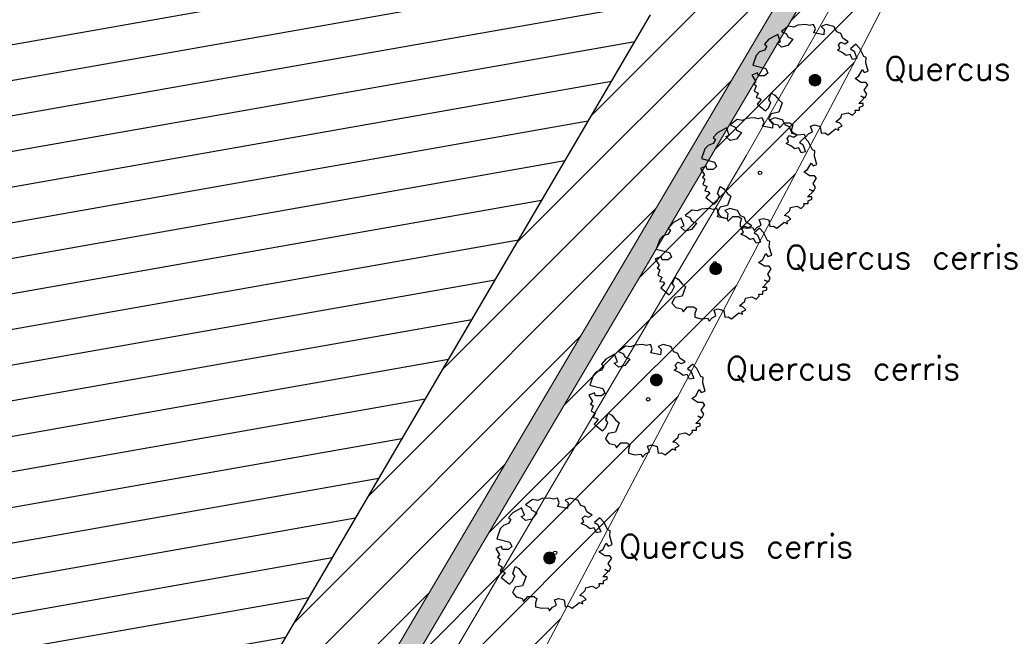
# Model space of a CAD drawing. Header units: metres. Extents: x 98034 to 106916, y 385129 to 392749.
# Tile 6 of 25: x 98909 to 98951, y 385460 to 385486. Entities that reach past the tile are written whole.
import ezdxf
from ezdxf.enums import TextEntityAlignment as Align

# ---------------------------------------------------------------- set-up
doc = ezdxf.new("R2010")
doc.units = ezdxf.units.M
for name, color, linetype, lineweight in [('0-BEPLANTING', 14, 'Continuous', 30), ('0-GRAS OM SPORTVELDEN', 2, 'Continuous', 30), ('0-GRAS SPORTVELDEN', 3, 'Continuous', 30), ('0-HOCKEYVELD', 130, 'Continuous', 30), ('0-VERHARDING', 5, 'Continuous', 30), ('B-WE-GR-BOOM-S', 90, 'Continuous', 30), ('B-WE-GR-STRUIK-G', 90, 'Continuous', 13), ('B-WE-GW-TALUD_KRUIN-G', 70, 'Continuous', 13), ('B-WE-VH-KANTVERHARDING-G', 60, 'Continuous', 13), ('B-WE-VV-MARKERING-G', 7, 'Continuous', 13), ('Bomen', 84, 'Continuous', 0), ('Boomsoort', 10, 'Continuous', 0)]:
    doc.layers.add(name, color=color, linetype=linetype, lineweight=lineweight)
doc.styles.add('Style-txt', font='txt.shx')
pattern_1 = [(45, (0, 0), (-1.122532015, 1.122532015), [])]

# ---------------------------------------------------------------- blocks, each defined once
blk = doc.blocks.new('MPOLYGON_74')
at = {"layer": 'Bomen', "flags": 128}
for points in [[(98931.344, 385463.305), (98931.321, 385463.262), (98931.783, 385463.262)], [(98931.375, 385463.343), (98931.344, 385463.305), (98931.76, 385463.305)], [(98931.344, 385463.305), (98931.76, 385463.305), (98931.783, 385463.262)], [(98931.413, 385463.374), (98931.375, 385463.343), (98931.728, 385463.343)], [(98931.375, 385463.343), (98931.728, 385463.343), (98931.76, 385463.305)], [(98931.456, 385463.397), (98931.413, 385463.374), (98931.691, 385463.374)], [(98931.413, 385463.374), (98931.691, 385463.374), (98931.728, 385463.343)], [(98931.503, 385463.411), (98931.456, 385463.397), (98931.647, 385463.397)], [(98931.456, 385463.397), (98931.647, 385463.397), (98931.691, 385463.374)], [(98931.552, 385463.416), (98931.503, 385463.411), (98931.6, 385463.411)], [(98931.503, 385463.411), (98931.6, 385463.411), (98931.647, 385463.397)], [(98931.307, 385463.215), (98931.302, 385463.166), (98931.802, 385463.166)], [(98931.302, 385463.166), (98931.307, 385463.117), (98931.797, 385463.117)], [(98931.302, 385463.166), (98931.802, 385463.166), (98931.797, 385463.117)], [(98931.321, 385463.262), (98931.307, 385463.215), (98931.797, 385463.215)], [(98931.307, 385463.215), (98931.797, 385463.215), (98931.802, 385463.166)], [(98931.307, 385463.117), (98931.321, 385463.07), (98931.783, 385463.07)], [(98931.307, 385463.117), (98931.797, 385463.117), (98931.783, 385463.07)], [(98931.321, 385463.262), (98931.783, 385463.262), (98931.797, 385463.215)], [(98931.321, 385463.07), (98931.344, 385463.027), (98931.76, 385463.027)], [(98931.321, 385463.07), (98931.783, 385463.07), (98931.76, 385463.027)], [(98931.344, 385463.027), (98931.375, 385462.989), (98931.728, 385462.989)], [(98931.344, 385463.027), (98931.76, 385463.027), (98931.728, 385462.989)], [(98931.375, 385462.989), (98931.413, 385462.958), (98931.691, 385462.958)], [(98931.375, 385462.989), (98931.728, 385462.989), (98931.691, 385462.958)], [(98931.413, 385462.958), (98931.456, 385462.935), (98931.647, 385462.935)], [(98931.413, 385462.958), (98931.691, 385462.958), (98931.647, 385462.935)], [(98931.456, 385462.935), (98931.503, 385462.921), (98931.6, 385462.921)], [(98931.456, 385462.935), (98931.647, 385462.935), (98931.6, 385462.921)], [(98931.503, 385462.921), (98931.6, 385462.921), (98931.552, 385462.916)]]:
    blk.add_lwpolyline(points, close=True, dxfattribs=at)
at = {"layer": 'Bomen', "color": 74, "true_color": 0x55aa00, "flags": 128}
for points in [[(98931.321, 385463.262), (98931.344, 385463.305)], [(98931.344, 385463.305), (98931.375, 385463.343)], [(98931.375, 385463.343), (98931.413, 385463.374)], [(98931.413, 385463.374), (98931.456, 385463.397)], [(98931.456, 385463.397), (98931.503, 385463.411)], [(98931.503, 385463.411), (98931.552, 385463.416)], [(98931.552, 385463.416), (98931.6, 385463.411)], [(98931.6, 385463.411), (98931.647, 385463.397)], [(98931.647, 385463.397), (98931.691, 385463.374)], [(98931.691, 385463.374), (98931.728, 385463.343)], [(98931.728, 385463.343), (98931.76, 385463.305)], [(98931.76, 385463.305), (98931.783, 385463.262)], [(98931.302, 385463.166), (98931.307, 385463.215)], [(98931.307, 385463.117), (98931.302, 385463.166)], [(98931.307, 385463.215), (98931.321, 385463.262)], [(98931.321, 385463.07), (98931.307, 385463.117)], [(98931.344, 385463.027), (98931.321, 385463.07)], [(98931.375, 385462.989), (98931.344, 385463.027)], [(98931.413, 385462.958), (98931.375, 385462.989)], [(98931.456, 385462.935), (98931.413, 385462.958)], [(98931.503, 385462.921), (98931.456, 385462.935)], [(98931.552, 385462.916), (98931.503, 385462.921)], [(98931.6, 385462.921), (98931.552, 385462.916)], [(98931.647, 385462.935), (98931.6, 385462.921)], [(98931.691, 385462.958), (98931.647, 385462.935)], [(98931.728, 385462.989), (98931.691, 385462.958)], [(98931.76, 385463.027), (98931.728, 385462.989)], [(98931.783, 385463.07), (98931.76, 385463.027)], [(98931.783, 385463.262), (98931.797, 385463.215)], [(98931.797, 385463.117), (98931.783, 385463.07)], [(98931.797, 385463.215), (98931.802, 385463.166)], [(98931.802, 385463.166), (98931.797, 385463.117)]]:
    blk.add_lwpolyline(points, dxfattribs=at)
at = {"layer": 'Bomen'}
for points in [[(98931.344, 385463.305), (98931.321, 385463.262), (98931.783, 385463.262)], [(98931.375, 385463.343), (98931.344, 385463.305), (98931.76, 385463.305)], [(98931.344, 385463.305), (98931.76, 385463.305), (98931.783, 385463.262)], [(98931.413, 385463.374), (98931.375, 385463.343), (98931.728, 385463.343)], [(98931.375, 385463.343), (98931.728, 385463.343), (98931.76, 385463.305)], [(98931.456, 385463.397), (98931.413, 385463.374), (98931.691, 385463.374)], [(98931.413, 385463.374), (98931.691, 385463.374), (98931.728, 385463.343)], [(98931.503, 385463.411), (98931.456, 385463.397), (98931.647, 385463.397)], [(98931.456, 385463.397), (98931.647, 385463.397), (98931.691, 385463.374)], [(98931.552, 385463.416), (98931.503, 385463.411), (98931.6, 385463.411)], [(98931.503, 385463.411), (98931.6, 385463.411), (98931.647, 385463.397)], [(98931.307, 385463.215), (98931.302, 385463.166), (98931.802, 385463.166)], [(98931.321, 385463.262), (98931.307, 385463.215), (98931.797, 385463.215)], [(98931.307, 385463.215), (98931.797, 385463.215), (98931.802, 385463.166)], [(98931.321, 385463.262), (98931.783, 385463.262), (98931.797, 385463.215)]]:
    blk.add_solid(points, dxfattribs=at)
at = {"layer": 'Bomen', "extrusion": (0, 0, -1)}
for points in [[(-98931.302, 385463.166), (-98931.307, 385463.117), (-98931.797, 385463.117)], [(-98931.302, 385463.166), (-98931.802, 385463.166), (-98931.797, 385463.117)], [(-98931.307, 385463.117), (-98931.321, 385463.07), (-98931.783, 385463.07)], [(-98931.307, 385463.117), (-98931.797, 385463.117), (-98931.783, 385463.07)], [(-98931.321, 385463.07), (-98931.344, 385463.027), (-98931.76, 385463.027)], [(-98931.321, 385463.07), (-98931.783, 385463.07), (-98931.76, 385463.027)], [(-98931.344, 385463.027), (-98931.375, 385462.989), (-98931.728, 385462.989)], [(-98931.344, 385463.027), (-98931.76, 385463.027), (-98931.728, 385462.989)], [(-98931.375, 385462.989), (-98931.413, 385462.958), (-98931.691, 385462.958)], [(-98931.375, 385462.989), (-98931.728, 385462.989), (-98931.691, 385462.958)], [(-98931.413, 385462.958), (-98931.456, 385462.935), (-98931.647, 385462.935)], [(-98931.413, 385462.958), (-98931.691, 385462.958), (-98931.647, 385462.935)], [(-98931.456, 385462.935), (-98931.503, 385462.921), (-98931.6, 385462.921)], [(-98931.456, 385462.935), (-98931.647, 385462.935), (-98931.6, 385462.921)], [(-98931.503, 385462.921), (-98931.6, 385462.921), (-98931.552, 385462.916)]]:
    blk.add_solid(points, dxfattribs=at)
blk = doc.blocks.new('MPOLYGON_75')
at = {"layer": 'Bomen', "flags": 128}
for points in [[(98935.915, 385470.919), (98935.892, 385470.876), (98936.354, 385470.876)], [(98935.946, 385470.957), (98935.915, 385470.919), (98936.331, 385470.919)], [(98935.915, 385470.919), (98936.331, 385470.919), (98936.354, 385470.876)], [(98935.984, 385470.988), (98935.946, 385470.957), (98936.299, 385470.957)], [(98935.946, 385470.957), (98936.299, 385470.957), (98936.331, 385470.919)], [(98936.027, 385471.011), (98935.984, 385470.988), (98936.262, 385470.988)], [(98935.984, 385470.988), (98936.262, 385470.988), (98936.299, 385470.957)], [(98936.074, 385471.025), (98936.027, 385471.011), (98936.218, 385471.011)], [(98936.027, 385471.011), (98936.218, 385471.011), (98936.262, 385470.988)], [(98936.123, 385471.03), (98936.074, 385471.025), (98936.171, 385471.025)], [(98936.074, 385471.025), (98936.171, 385471.025), (98936.218, 385471.011)], [(98935.878, 385470.829), (98935.873, 385470.78), (98936.373, 385470.78)], [(98935.873, 385470.78), (98935.878, 385470.731), (98936.368, 385470.731)], [(98935.873, 385470.78), (98936.373, 385470.78), (98936.368, 385470.731)], [(98935.892, 385470.876), (98935.878, 385470.829), (98936.368, 385470.829)], [(98935.878, 385470.829), (98936.368, 385470.829), (98936.373, 385470.78)], [(98935.878, 385470.731), (98935.892, 385470.685), (98936.354, 385470.685)], [(98935.878, 385470.731), (98936.368, 385470.731), (98936.354, 385470.685)], [(98935.892, 385470.876), (98936.354, 385470.876), (98936.368, 385470.829)], [(98935.892, 385470.685), (98935.915, 385470.641), (98936.331, 385470.641)], [(98935.892, 385470.685), (98936.354, 385470.685), (98936.331, 385470.641)], [(98935.915, 385470.641), (98935.946, 385470.603), (98936.299, 385470.603)], [(98935.915, 385470.641), (98936.331, 385470.641), (98936.299, 385470.603)], [(98935.946, 385470.603), (98935.984, 385470.572), (98936.262, 385470.572)], [(98935.946, 385470.603), (98936.299, 385470.603), (98936.262, 385470.572)], [(98935.984, 385470.572), (98936.027, 385470.549), (98936.218, 385470.549)], [(98935.984, 385470.572), (98936.262, 385470.572), (98936.218, 385470.549)], [(98936.027, 385470.549), (98936.074, 385470.535), (98936.171, 385470.535)], [(98936.027, 385470.549), (98936.218, 385470.549), (98936.171, 385470.535)], [(98936.074, 385470.535), (98936.171, 385470.535), (98936.123, 385470.53)]]:
    blk.add_lwpolyline(points, close=True, dxfattribs=at)
at = {"layer": 'Bomen', "color": 74, "true_color": 0x55aa00, "flags": 128}
for points in [[(98935.892, 385470.876), (98935.915, 385470.919)], [(98935.915, 385470.919), (98935.946, 385470.957)], [(98935.946, 385470.957), (98935.984, 385470.988)], [(98935.984, 385470.988), (98936.027, 385471.011)], [(98936.027, 385471.011), (98936.074, 385471.025)], [(98936.074, 385471.025), (98936.123, 385471.03)], [(98936.123, 385471.03), (98936.171, 385471.025)], [(98936.171, 385471.025), (98936.218, 385471.011)], [(98936.218, 385471.011), (98936.262, 385470.988)], [(98936.262, 385470.988), (98936.299, 385470.957)], [(98936.299, 385470.957), (98936.331, 385470.919)], [(98936.331, 385470.919), (98936.354, 385470.876)], [(98935.873, 385470.78), (98935.878, 385470.829)], [(98935.878, 385470.731), (98935.873, 385470.78)], [(98935.878, 385470.829), (98935.892, 385470.876)], [(98935.892, 385470.685), (98935.878, 385470.731)], [(98935.915, 385470.641), (98935.892, 385470.685)], [(98935.946, 385470.603), (98935.915, 385470.641)], [(98935.984, 385470.572), (98935.946, 385470.603)], [(98936.027, 385470.549), (98935.984, 385470.572)], [(98936.074, 385470.535), (98936.027, 385470.549)], [(98936.123, 385470.53), (98936.074, 385470.535)], [(98936.171, 385470.535), (98936.123, 385470.53)], [(98936.218, 385470.549), (98936.171, 385470.535)], [(98936.262, 385470.572), (98936.218, 385470.549)], [(98936.299, 385470.603), (98936.262, 385470.572)], [(98936.331, 385470.641), (98936.299, 385470.603)], [(98936.354, 385470.685), (98936.331, 385470.641)], [(98936.354, 385470.876), (98936.368, 385470.829)], [(98936.368, 385470.731), (98936.354, 385470.685)], [(98936.368, 385470.829), (98936.373, 385470.78)], [(98936.373, 385470.78), (98936.368, 385470.731)]]:
    blk.add_lwpolyline(points, dxfattribs=at)
at = {"layer": 'Bomen'}
for points in [[(98935.915, 385470.919), (98935.892, 385470.876), (98936.354, 385470.876)], [(98935.946, 385470.957), (98935.915, 385470.919), (98936.331, 385470.919)], [(98935.915, 385470.919), (98936.331, 385470.919), (98936.354, 385470.876)], [(98935.984, 385470.988), (98935.946, 385470.957), (98936.299, 385470.957)], [(98935.946, 385470.957), (98936.299, 385470.957), (98936.331, 385470.919)], [(98936.027, 385471.011), (98935.984, 385470.988), (98936.262, 385470.988)], [(98935.984, 385470.988), (98936.262, 385470.988), (98936.299, 385470.957)], [(98936.074, 385471.025), (98936.027, 385471.011), (98936.218, 385471.011)], [(98936.027, 385471.011), (98936.218, 385471.011), (98936.262, 385470.988)], [(98936.123, 385471.03), (98936.074, 385471.025), (98936.171, 385471.025)], [(98936.074, 385471.025), (98936.171, 385471.025), (98936.218, 385471.011)], [(98935.878, 385470.829), (98935.873, 385470.78), (98936.373, 385470.78)], [(98935.892, 385470.876), (98935.878, 385470.829), (98936.368, 385470.829)], [(98935.878, 385470.829), (98936.368, 385470.829), (98936.373, 385470.78)], [(98935.892, 385470.876), (98936.354, 385470.876), (98936.368, 385470.829)]]:
    blk.add_solid(points, dxfattribs=at)
at = {"layer": 'Bomen', "extrusion": (0, 0, -1)}
for points in [[(-98935.873, 385470.78), (-98935.878, 385470.731), (-98936.368, 385470.731)], [(-98935.873, 385470.78), (-98936.373, 385470.78), (-98936.368, 385470.731)], [(-98935.878, 385470.731), (-98935.892, 385470.685), (-98936.354, 385470.685)], [(-98935.878, 385470.731), (-98936.368, 385470.731), (-98936.354, 385470.685)], [(-98935.892, 385470.685), (-98935.915, 385470.641), (-98936.331, 385470.641)], [(-98935.892, 385470.685), (-98936.354, 385470.685), (-98936.331, 385470.641)], [(-98935.915, 385470.641), (-98935.946, 385470.603), (-98936.299, 385470.603)], [(-98935.915, 385470.641), (-98936.331, 385470.641), (-98936.299, 385470.603)], [(-98935.946, 385470.603), (-98935.984, 385470.572), (-98936.262, 385470.572)], [(-98935.946, 385470.603), (-98936.299, 385470.603), (-98936.262, 385470.572)], [(-98935.984, 385470.572), (-98936.027, 385470.549), (-98936.218, 385470.549)], [(-98935.984, 385470.572), (-98936.262, 385470.572), (-98936.218, 385470.549)], [(-98936.027, 385470.549), (-98936.074, 385470.535), (-98936.171, 385470.535)], [(-98936.027, 385470.549), (-98936.218, 385470.549), (-98936.171, 385470.535)], [(-98936.074, 385470.535), (-98936.171, 385470.535), (-98936.123, 385470.53)]]:
    blk.add_solid(points, dxfattribs=at)
blk = doc.blocks.new('MPOLYGON_76')
at = {"layer": 'Bomen', "flags": 128}
for points in [[(98938.419, 385475.583), (98938.414, 385475.535), (98938.914, 385475.535)], [(98938.414, 385475.535), (98938.419, 385475.486), (98938.909, 385475.486)], [(98938.414, 385475.535), (98938.914, 385475.535), (98938.909, 385475.486)], [(98938.433, 385475.63), (98938.419, 385475.583), (98938.909, 385475.583)], [(98938.419, 385475.583), (98938.909, 385475.583), (98938.914, 385475.535)], [(98938.456, 385475.673), (98938.433, 385475.63), (98938.895, 385475.63)], [(98938.433, 385475.63), (98938.895, 385475.63), (98938.909, 385475.583)], [(98938.487, 385475.711), (98938.456, 385475.673), (98938.872, 385475.673)], [(98938.456, 385475.673), (98938.872, 385475.673), (98938.895, 385475.63)], [(98938.525, 385475.742), (98938.487, 385475.711), (98938.841, 385475.711)], [(98938.487, 385475.711), (98938.841, 385475.711), (98938.872, 385475.673)], [(98938.568, 385475.765), (98938.525, 385475.742), (98938.803, 385475.742)], [(98938.525, 385475.742), (98938.803, 385475.742), (98938.841, 385475.711)], [(98938.615, 385475.78), (98938.568, 385475.765), (98938.76, 385475.765)], [(98938.568, 385475.765), (98938.76, 385475.765), (98938.803, 385475.742)], [(98938.664, 385475.785), (98938.615, 385475.78), (98938.713, 385475.78)], [(98938.615, 385475.78), (98938.713, 385475.78), (98938.76, 385475.765)], [(98938.419, 385475.486), (98938.433, 385475.439), (98938.895, 385475.439)], [(98938.419, 385475.486), (98938.909, 385475.486), (98938.895, 385475.439)], [(98938.433, 385475.439), (98938.456, 385475.396), (98938.872, 385475.396)], [(98938.433, 385475.439), (98938.895, 385475.439), (98938.872, 385475.396)], [(98938.456, 385475.396), (98938.487, 385475.358), (98938.841, 385475.358)], [(98938.456, 385475.396), (98938.872, 385475.396), (98938.841, 385475.358)], [(98938.487, 385475.358), (98938.525, 385475.327), (98938.803, 385475.327)], [(98938.487, 385475.358), (98938.841, 385475.358), (98938.803, 385475.327)], [(98938.525, 385475.327), (98938.568, 385475.304), (98938.76, 385475.304)], [(98938.525, 385475.327), (98938.803, 385475.327), (98938.76, 385475.304)], [(98938.568, 385475.304), (98938.615, 385475.289), (98938.713, 385475.289)], [(98938.568, 385475.304), (98938.76, 385475.304), (98938.713, 385475.289)], [(98938.615, 385475.289), (98938.713, 385475.289), (98938.664, 385475.285)]]:
    blk.add_lwpolyline(points, close=True, dxfattribs=at)
at = {"layer": 'Bomen', "color": 74, "true_color": 0x55aa00, "flags": 128}
for points in [[(98938.414, 385475.535), (98938.419, 385475.583)], [(98938.419, 385475.486), (98938.414, 385475.535)], [(98938.419, 385475.583), (98938.433, 385475.63)], [(98938.433, 385475.63), (98938.456, 385475.673)], [(98938.456, 385475.673), (98938.487, 385475.711)], [(98938.487, 385475.711), (98938.525, 385475.742)], [(98938.525, 385475.742), (98938.568, 385475.765)], [(98938.568, 385475.765), (98938.615, 385475.78)], [(98938.615, 385475.78), (98938.664, 385475.785)], [(98938.664, 385475.785), (98938.713, 385475.78)], [(98938.713, 385475.78), (98938.76, 385475.765)], [(98938.76, 385475.765), (98938.803, 385475.742)], [(98938.803, 385475.742), (98938.841, 385475.711)], [(98938.841, 385475.711), (98938.872, 385475.673)], [(98938.872, 385475.673), (98938.895, 385475.63)], [(98938.895, 385475.63), (98938.909, 385475.583)], [(98938.909, 385475.583), (98938.914, 385475.535)], [(98938.914, 385475.535), (98938.909, 385475.486)], [(98938.433, 385475.439), (98938.419, 385475.486)], [(98938.456, 385475.396), (98938.433, 385475.439)], [(98938.487, 385475.358), (98938.456, 385475.396)], [(98938.525, 385475.327), (98938.487, 385475.358)], [(98938.568, 385475.304), (98938.525, 385475.327)], [(98938.615, 385475.289), (98938.568, 385475.304)], [(98938.664, 385475.285), (98938.615, 385475.289)], [(98938.713, 385475.289), (98938.664, 385475.285)], [(98938.76, 385475.304), (98938.713, 385475.289)], [(98938.803, 385475.327), (98938.76, 385475.304)], [(98938.841, 385475.358), (98938.803, 385475.327)], [(98938.872, 385475.396), (98938.841, 385475.358)], [(98938.895, 385475.439), (98938.872, 385475.396)], [(98938.909, 385475.486), (98938.895, 385475.439)]]:
    blk.add_lwpolyline(points, dxfattribs=at)
at = {"layer": 'Bomen'}
for points in [[(98938.419, 385475.583), (98938.414, 385475.535), (98938.914, 385475.535)], [(98938.433, 385475.63), (98938.419, 385475.583), (98938.909, 385475.583)], [(98938.419, 385475.583), (98938.909, 385475.583), (98938.914, 385475.535)], [(98938.456, 385475.673), (98938.433, 385475.63), (98938.895, 385475.63)], [(98938.433, 385475.63), (98938.895, 385475.63), (98938.909, 385475.583)], [(98938.487, 385475.711), (98938.456, 385475.673), (98938.872, 385475.673)], [(98938.456, 385475.673), (98938.872, 385475.673), (98938.895, 385475.63)], [(98938.525, 385475.742), (98938.487, 385475.711), (98938.841, 385475.711)], [(98938.487, 385475.711), (98938.841, 385475.711), (98938.872, 385475.673)], [(98938.568, 385475.765), (98938.525, 385475.742), (98938.803, 385475.742)], [(98938.525, 385475.742), (98938.803, 385475.742), (98938.841, 385475.711)], [(98938.615, 385475.78), (98938.568, 385475.765), (98938.76, 385475.765)], [(98938.568, 385475.765), (98938.76, 385475.765), (98938.803, 385475.742)], [(98938.664, 385475.785), (98938.615, 385475.78), (98938.713, 385475.78)], [(98938.615, 385475.78), (98938.713, 385475.78), (98938.76, 385475.765)]]:
    blk.add_solid(points, dxfattribs=at)
at = {"layer": 'Bomen', "extrusion": (0, 0, -1)}
for points in [[(-98938.414, 385475.535), (-98938.419, 385475.486), (-98938.909, 385475.486)], [(-98938.414, 385475.535), (-98938.914, 385475.535), (-98938.909, 385475.486)], [(-98938.419, 385475.486), (-98938.433, 385475.439), (-98938.895, 385475.439)], [(-98938.419, 385475.486), (-98938.909, 385475.486), (-98938.895, 385475.439)], [(-98938.433, 385475.439), (-98938.456, 385475.396), (-98938.872, 385475.396)], [(-98938.433, 385475.439), (-98938.895, 385475.439), (-98938.872, 385475.396)], [(-98938.456, 385475.396), (-98938.487, 385475.358), (-98938.841, 385475.358)], [(-98938.456, 385475.396), (-98938.872, 385475.396), (-98938.841, 385475.358)], [(-98938.487, 385475.358), (-98938.525, 385475.327), (-98938.803, 385475.327)], [(-98938.487, 385475.358), (-98938.841, 385475.358), (-98938.803, 385475.327)], [(-98938.525, 385475.327), (-98938.568, 385475.304), (-98938.76, 385475.304)], [(-98938.525, 385475.327), (-98938.803, 385475.327), (-98938.76, 385475.304)], [(-98938.568, 385475.304), (-98938.615, 385475.289), (-98938.713, 385475.289)], [(-98938.568, 385475.304), (-98938.76, 385475.304), (-98938.713, 385475.289)], [(-98938.615, 385475.289), (-98938.713, 385475.289), (-98938.664, 385475.285)]]:
    blk.add_solid(points, dxfattribs=at)
blk = doc.blocks.new('MPOLYGON_77')
at = {"layer": 'Bomen', "flags": 128}
for points in [[(98942.669, 385483.654), (98942.664, 385483.605), (98943.164, 385483.605)], [(98942.664, 385483.605), (98942.669, 385483.557), (98943.159, 385483.557)], [(98942.664, 385483.605), (98943.164, 385483.605), (98943.159, 385483.557)], [(98942.683, 385483.701), (98942.669, 385483.654), (98943.159, 385483.654)], [(98942.669, 385483.654), (98943.159, 385483.654), (98943.164, 385483.605)], [(98942.669, 385483.557), (98942.683, 385483.51), (98943.145, 385483.51)], [(98942.669, 385483.557), (98943.159, 385483.557), (98943.145, 385483.51)], [(98942.706, 385483.744), (98942.683, 385483.701), (98943.145, 385483.701)], [(98942.683, 385483.701), (98943.145, 385483.701), (98943.159, 385483.654)], [(98942.737, 385483.782), (98942.706, 385483.744), (98943.122, 385483.744)], [(98942.706, 385483.744), (98943.122, 385483.744), (98943.145, 385483.701)], [(98942.775, 385483.813), (98942.737, 385483.782), (98943.091, 385483.782)], [(98942.737, 385483.782), (98943.091, 385483.782), (98943.122, 385483.744)], [(98942.818, 385483.836), (98942.775, 385483.813), (98943.053, 385483.813)], [(98942.775, 385483.813), (98943.053, 385483.813), (98943.091, 385483.782)], [(98942.865, 385483.85), (98942.818, 385483.836), (98943.01, 385483.836)], [(98942.818, 385483.836), (98943.01, 385483.836), (98943.053, 385483.813)], [(98942.914, 385483.855), (98942.865, 385483.85), (98942.963, 385483.85)], [(98942.865, 385483.85), (98942.963, 385483.85), (98943.01, 385483.836)], [(98942.683, 385483.51), (98942.706, 385483.466), (98943.122, 385483.466)], [(98942.683, 385483.51), (98943.145, 385483.51), (98943.122, 385483.466)], [(98942.706, 385483.466), (98942.737, 385483.429), (98943.091, 385483.429)], [(98942.706, 385483.466), (98943.122, 385483.466), (98943.091, 385483.429)], [(98942.737, 385483.429), (98942.775, 385483.397), (98943.053, 385483.397)], [(98942.737, 385483.429), (98943.091, 385483.429), (98943.053, 385483.397)], [(98942.775, 385483.397), (98942.818, 385483.374), (98943.01, 385483.374)], [(98942.775, 385483.397), (98943.053, 385483.397), (98943.01, 385483.374)], [(98942.818, 385483.374), (98942.865, 385483.36), (98942.963, 385483.36)], [(98942.818, 385483.374), (98943.01, 385483.374), (98942.963, 385483.36)], [(98942.865, 385483.36), (98942.963, 385483.36), (98942.914, 385483.355)]]:
    blk.add_lwpolyline(points, close=True, dxfattribs=at)
at = {"layer": 'Bomen', "color": 74, "true_color": 0x55aa00, "flags": 128}
for points in [[(98942.664, 385483.605), (98942.669, 385483.654)], [(98942.669, 385483.557), (98942.664, 385483.605)], [(98942.669, 385483.654), (98942.683, 385483.701)], [(98942.683, 385483.51), (98942.669, 385483.557)], [(98942.683, 385483.701), (98942.706, 385483.744)], [(98942.706, 385483.744), (98942.737, 385483.782)], [(98942.737, 385483.782), (98942.775, 385483.813)], [(98942.775, 385483.813), (98942.818, 385483.836)], [(98942.818, 385483.836), (98942.865, 385483.85)], [(98942.865, 385483.85), (98942.914, 385483.855)], [(98942.914, 385483.855), (98942.963, 385483.85)], [(98942.963, 385483.85), (98943.01, 385483.836)], [(98943.01, 385483.836), (98943.053, 385483.813)], [(98943.053, 385483.813), (98943.091, 385483.782)], [(98943.091, 385483.782), (98943.122, 385483.744)], [(98943.122, 385483.744), (98943.145, 385483.701)], [(98943.145, 385483.701), (98943.159, 385483.654)], [(98943.159, 385483.557), (98943.145, 385483.51)], [(98943.159, 385483.654), (98943.164, 385483.605)], [(98943.164, 385483.605), (98943.159, 385483.557)], [(98942.706, 385483.466), (98942.683, 385483.51)], [(98942.737, 385483.429), (98942.706, 385483.466)], [(98942.775, 385483.397), (98942.737, 385483.429)], [(98942.818, 385483.374), (98942.775, 385483.397)], [(98942.865, 385483.36), (98942.818, 385483.374)], [(98942.914, 385483.355), (98942.865, 385483.36)], [(98942.963, 385483.36), (98942.914, 385483.355)], [(98943.01, 385483.374), (98942.963, 385483.36)], [(98943.053, 385483.397), (98943.01, 385483.374)], [(98943.091, 385483.429), (98943.053, 385483.397)], [(98943.122, 385483.466), (98943.091, 385483.429)], [(98943.145, 385483.51), (98943.122, 385483.466)]]:
    blk.add_lwpolyline(points, dxfattribs=at)
at = {"layer": 'Bomen'}
for points in [[(98942.669, 385483.654), (98942.664, 385483.605), (98943.164, 385483.605)], [(98942.683, 385483.701), (98942.669, 385483.654), (98943.159, 385483.654)], [(98942.669, 385483.654), (98943.159, 385483.654), (98943.164, 385483.605)], [(98942.706, 385483.744), (98942.683, 385483.701), (98943.145, 385483.701)], [(98942.683, 385483.701), (98943.145, 385483.701), (98943.159, 385483.654)], [(98942.737, 385483.782), (98942.706, 385483.744), (98943.122, 385483.744)], [(98942.706, 385483.744), (98943.122, 385483.744), (98943.145, 385483.701)], [(98942.775, 385483.813), (98942.737, 385483.782), (98943.091, 385483.782)], [(98942.737, 385483.782), (98943.091, 385483.782), (98943.122, 385483.744)], [(98942.818, 385483.836), (98942.775, 385483.813), (98943.053, 385483.813)], [(98942.775, 385483.813), (98943.053, 385483.813), (98943.091, 385483.782)], [(98942.865, 385483.85), (98942.818, 385483.836), (98943.01, 385483.836)], [(98942.818, 385483.836), (98943.01, 385483.836), (98943.053, 385483.813)], [(98942.914, 385483.855), (98942.865, 385483.85), (98942.963, 385483.85)], [(98942.865, 385483.85), (98942.963, 385483.85), (98943.01, 385483.836)]]:
    blk.add_solid(points, dxfattribs=at)
at = {"layer": 'Bomen', "extrusion": (0, 0, -1)}
for points in [[(-98942.664, 385483.605), (-98942.669, 385483.557), (-98943.159, 385483.557)], [(-98942.664, 385483.605), (-98943.164, 385483.605), (-98943.159, 385483.557)], [(-98942.669, 385483.557), (-98942.683, 385483.51), (-98943.145, 385483.51)], [(-98942.669, 385483.557), (-98943.159, 385483.557), (-98943.145, 385483.51)], [(-98942.683, 385483.51), (-98942.706, 385483.466), (-98943.122, 385483.466)], [(-98942.683, 385483.51), (-98943.145, 385483.51), (-98943.122, 385483.466)], [(-98942.706, 385483.466), (-98942.737, 385483.429), (-98943.091, 385483.429)], [(-98942.706, 385483.466), (-98943.122, 385483.466), (-98943.091, 385483.429)], [(-98942.737, 385483.429), (-98942.775, 385483.397), (-98943.053, 385483.397)], [(-98942.737, 385483.429), (-98943.091, 385483.429), (-98943.053, 385483.397)], [(-98942.775, 385483.397), (-98942.818, 385483.374), (-98943.01, 385483.374)], [(-98942.775, 385483.397), (-98943.053, 385483.397), (-98943.01, 385483.374)], [(-98942.818, 385483.374), (-98942.865, 385483.36), (-98942.963, 385483.36)], [(-98942.818, 385483.374), (-98943.01, 385483.374), (-98942.963, 385483.36)], [(-98942.865, 385483.36), (-98942.963, 385483.36), (-98942.914, 385483.355)]]:
    blk.add_solid(points, dxfattribs=at)

msp = doc.modelspace()

# ---------------------------------------------------------------- hatches: boundary and pattern name
at = {"layer": '0-BEPLANTING'}
h = msp.add_hatch(dxfattribs=at)
h.set_pattern_fill('ANSI31', color=256, scale=0.1, pattern_type=2)
h.set_pattern_definition(pattern_1)
h.paths.add_polyline_path([(98917.517, 385433.322), (98917.569, 385435.133), (98917.542, 385442.169), (98939.964, 385480.364), (98958.434, 385512.751), (98959.038, 385512.206), (98954.652, 385504.033), (98951.01, 385496.713), (98950.941, 385496.684), (98944.523, 385484.227), (98931.048, 385458.721)])
at = {"layer": '0-GRAS OM SPORTVELDEN', "ltscale": 0.2}
h = msp.add_hatch(dxfattribs=at)
h.set_pattern_fill('ANSI31', color=256, scale=0.1, pattern_type=2)
h.set_pattern_definition(pattern_1)
h.paths.add_polyline_path([(98949.184, 385500.251), (98957.23, 385513.871), (98967.3, 385530.917), (98959.383, 385535.641), (98959.316, 385535.681), (98956.022, 385537.774), (98956.067, 385537.891), (98923.208, 385557.101), (98904.638, 385568.034), (98883.189, 385531.504), (98883.406, 385531.373), (98881.67, 385528.445), (98882.101, 385528.167), (98881.178, 385526.639), (98880.755, 385526.902), (98873.991, 385515.494), (98874.455, 385515.232), (98873.526, 385513.687), (98873.077, 385513.952), (98872.853, 385513.574), (98871.775, 385514.222), (98882.328, 385532.021), (98882.351, 385532.007), (98882.372, 385532.042), (98904.266, 385569.088), (98905.068, 385568.591), (98905.325, 385569.017), (98911.636, 385565.379), (98912.239, 385566.577), (98912.854, 385566.19), (98915.974, 385571.809), (98911.174, 385574.597), (98913.687, 385578.994), (98909.058, 385581.699), (98911.087, 385585.133), (98908.065, 385586.677), (98909.289, 385589.056), (98909.382, 385588.997), (98915.232, 385599.294), (98912.611, 385601.542), (98910.63, 385599.266), (98900.947, 385605.971), (98885.571, 385614.744), (98885.171, 385614.969), (98855.546, 385631.983), (98855.731, 385631.503), (98853.334, 385630.226), (98852.996, 385629.732), (98847.139, 385625.202), (98836.035, 385616.008), (98835.586, 385615.599), (98816.706, 385600.046), (98816.23, 385599.651), (98809.571, 385594), (98806.912, 385595.636), (98806.246, 385595.936), (98794.255, 385602.895), (98790.078, 385596.249), (98789.875, 385595.83), (98782.491, 385583.191), (98782.261, 385582.653), (98768.529, 385559.653), (98768.258, 385559.164), (98755.683, 385538.091), (98766.718, 385531.17), (98767.263, 385530.942), (98784.326, 385520.893), (98784.72, 385520.557), (98799.929, 385511.373), (98800.445, 385511.048), (98816.773, 385501.732), (98817.395, 385501.366), (98836.589, 385490.028), (98837.054, 385489.808), (98849.465, 385482.722), (98850.449, 385481.994), (98850.252, 385481.3), (98847.06, 385475.192), (98868.763, 385462.279), (98896.622, 385446.142), (98913.56, 385435.655), (98914.256, 385435.16), (98913.164, 385436.678), (98912.887, 385437.063), (98912.701, 385436.754), (98911.946, 385437.193), (98938.144, 385481.562)])
h.paths.add_polyline_path([(98854.361, 385498.131), (98850.283, 385491.323), (98849.791, 385490.482), (98848.827, 385491.022), (98806.643, 385515.919), (98764.408, 385540.744), (98763.628, 385541.194), (98764.213, 385542.221), (98768.08, 385548.763), (98769.608, 385551.298), (98775.232, 385560.894), (98778.074, 385565.671), (98781.881, 385572.073), (98784.708, 385576.868), (98790.074, 385586.094), (98791.517, 385588.559), (98795.694, 385595.61), (98796.218, 385596.466), (98797.24, 385595.854), (98839.222, 385571.155), (98881.611, 385546.165), (98882.414, 385545.623), (98881.92, 385544.694), (98878.061, 385538.221), (98877.929, 385537.927), (98876.341, 385535.296), (98870.846, 385526.141), (98868.01, 385521.297), (98864.205, 385514.886), (98861.409, 385510.111), (98855.96, 385500.894)], flags=17)
h.paths.add_polyline_path([(98880.661, 385519.014), (98905.329, 385560.956), (98905.977, 385562.029), (98906.902, 385561.501), (98913.724, 385557.523), (98916.412, 385555.948), (98925.722, 385550.517), (98941.742, 385541.009), (98950.679, 385535.764), (98953.256, 385534.245), (98960.399, 385529.987), (98961.277, 385529.425), (98960.791, 385528.608), (98935.865, 385486.402), (98911.225, 385444.388), (98910.597, 385443.351), (98909.659, 385443.872), (98902.893, 385447.841), (98900.194, 385449.468), (98890.967, 385455.026), (98874.845, 385464.451), (98865.66, 385469.886), (98862.962, 385471.466), (98856.317, 385475.446), (98855.264, 385476.064), (98855.779, 385476.933)], flags=17)
h.paths.add_polyline_path([(98809.844, 385509.939), (98809.572, 385509.489), (98809.632, 385509.454), (98809.081, 385508.52), (98798.838, 385514.527), (98799.389, 385515.461), (98799.492, 385515.401), (98799.789, 385515.879)], flags=17)
h.paths.add_polyline_path([(98884.09, 385555.585), (98858.213, 385570.873), (98856.126, 385572.114), (98830.66, 385587.16), (98855.55, 385629.16), (98881.256, 385614.001), (98883.368, 385612.757), (98908.931, 385597.568)], flags=17)
at = {"layer": '0-GRAS OM SPORTVELDEN'}
h = msp.add_hatch(dxfattribs=at)
h.set_pattern_fill('ANSI31', color=256, scale=0.1, pattern_type=2)
h.set_pattern_definition(pattern_1)
h.paths.add_polyline_path([(98917.149, 385433.206), (98917.517, 385433.322), (98917.542, 385442.169), (98939.964, 385480.364), (98958.425, 385512.759), (98968.156, 385530.075), (98968.728, 385530.961), (98971.127, 385535.072), (98970.756, 385534.942), (98968.04, 385530.411), (98938.933, 385481.134), (98914.333, 385439.457), (98914.635, 385439.281), (98914.157, 385438.594), (98914.677, 385436.633)])
at = {"layer": '0-GRAS SPORTVELDEN'}
h = msp.add_hatch(dxfattribs=at)
h.set_pattern_fill('HATCH', color=256, scale=0.1, style=0, pattern_type=2)
h.set_pattern_definition([(10, (98907.799, 385541.357), (-0.260472, 1.477212), [])])
h.paths.add_polyline_path([(98913.724, 385557.523), (98906.902, 385561.501), (98905.329, 385560.956), (98880.661, 385519.014), (98855.779, 385476.933), (98856.317, 385475.446), (98862.962, 385471.466), (98865.66, 385469.886), (98874.845, 385464.451), (98890.967, 385455.026), (98900.194, 385449.468), (98902.893, 385447.841), (98909.659, 385443.872), (98911.225, 385444.388), (98935.865, 385486.402), (98960.791, 385528.608), (98960.399, 385529.987), (98953.256, 385534.245), (98950.679, 385535.764), (98941.742, 385541.009), (98925.722, 385550.517), (98916.412, 385555.948)])
at = {"layer": '0-VERHARDING', "true_color": 0x939598}
h = msp.add_hatch(color=252, dxfattribs=at)
h.paths.add_polyline_path([(98916.251, 385432.387), (98912.887, 385437.063), (98912.701, 385436.754), (98911.946, 385437.193), (98938.144, 385481.562), (98967.3, 385530.917), (98959.316, 385535.681), (98956.022, 385537.774), (98956.067, 385537.891), (98923.208, 385557.101), (98904.638, 385568.034), (98883.131, 385531.538), (98882.349, 385532.003), (98882.351, 385532.007), (98904.266, 385569.088), (98905.068, 385568.591), (98905.325, 385569.017), (98911.636, 385565.379), (98912.239, 385566.577), (98912.854, 385566.19), (98915.974, 385571.809), (98920.832, 385568.979), (98920.132, 385567.763), (98919.662, 385568.035), (98918.106, 385565.337), (98916.016, 385566.543), (98915.242, 385566.3), (98914.518, 385565.018), (98918.919, 385562.471), (98919.843, 385564.088), (98921.64, 385563.067), (98923.238, 385565.827), (98923.53, 385565.658), (98921.799, 385562.759), (98921.546, 385562.896), (98921.497, 385562.794), (98921.235, 385562.924), (98920.434, 385561.563), (98922.886, 385560.114), (98926.212, 385565.845), (98930.124, 385563.564), (98927.993, 385559.91), (98943.725, 385550.707), (98942.966, 385549.412), (98955.075, 385542.316), (98955.914, 385543.653), (98958.415, 385542.086), (98959.256, 385543.427), (98967.029, 385538.816), (98970.277, 385536.919), (98970.756, 385534.942), (98968.04, 385530.411), (98938.933, 385481.134), (98914.333, 385439.457), (98914.635, 385439.281), (98914.157, 385438.594), (98914.677, 385436.633), (98917.149, 385433.206)])
h.paths.add_polyline_path([(98873.526, 385513.687), (98873.077, 385513.952), (98873.991, 385515.494), (98874.455, 385515.232)])
h.paths.add_polyline_path([(98881.178, 385526.639), (98880.755, 385526.902), (98881.67, 385528.445), (98882.101, 385528.167)])

# ---------------------------------------------------------------- linework, layer by layer
at = {"layer": '0-HOCKEYVELD', "flags": 128}
msp.add_lwpolyline([(98935.865, 385486.402), (98911.225, 385444.388), (98910.597, 385443.351), (98909.659, 385443.872), (98902.893, 385447.841), (98900.194, 385449.468), (98890.967, 385455.026), (98874.845, 385464.451), (98865.66, 385469.886), (98862.962, 385471.466), (98856.317, 385475.446), (98855.264, 385476.064), (98855.779, 385476.933), (98880.661, 385519.014)], dxfattribs=at)
at = {"layer": 'B-WE-GR-BOOM-S', "linetype": 'Continuous', "flags": 128}
for points, elevation in [([(98944.103, 385485.399), (98944.019, 385485.608), (98943.853, 385485.671), (98943.726, 385485.901), (98943.391, 385485.985), (98943.182, 385485.901), (98943.308, 385485.776), (98943.286, 385485.545), (98942.868, 385485.629), (98942.93, 385485.797), (98942.846, 385485.985), (98942.679, 385485.943), (98942.511, 385485.985), (98942.177, 385485.964), (98942.009, 385485.881), (98941.778, 385485.922), (98941.485, 385485.692), (98941.694, 385485.587), (98941.757, 385485.461), (98941.966, 385485.357), (98941.757, 385485.084), (98941.485, 385485.022), (98941.296, 385485.189), (98941.444, 385485.247), (98941.317, 385485.567), (98940.94, 385485.356), (98940.752, 385485.147), (98940.857, 385485.063), (98940.752, 385484.896), (98940.542, 385484.812), (98940.396, 385484.666), (98940.249, 385484.246), (98940.814, 385484.099), (98940.898, 385483.911), (98940.752, 385483.786), (98940.501, 385483.786), (98940.453, 385483.917), (98940.207, 385483.827), (98940.375, 385483.555), (98940.291, 385483.45), (98940.396, 385483.367), (98940.312, 385483.136), (98940.488, 385483.048), (98940.396, 385482.864), (98940.542, 385482.843), (98940.608, 385482.785), (98940.444, 385482.586), (98940.794, 385482.298), (98940.92, 385482.424), (98941.024, 385482.654), (98940.94, 385482.759), (98941.045, 385483.052), (98941.192, 385482.968), (98941.36, 385482.759), (98941.506, 385482.634), (98941.36, 385482.235), (98941.045, 385482.173), (98940.92, 385481.942), (98941.088, 385481.753), (98941.338, 385481.691), (98941.37, 385481.628), (98941.401, 385481.565), (98941.59, 385481.775), (98941.841, 385481.775), (98941.967, 385481.691), (98941.905, 385481.502), (98941.905, 385481.335), (98942.177, 385481.271), (98942.449, 385481.293), (98942.511, 385481.167), (98942.637, 385481.314), (98942.805, 385481.397), (98942.725, 385481.636), (98942.889, 385481.691), (98943.14, 385481.627), (98943.182, 385481.335), (98943.329, 385481.356), (98943.475, 385481.271), (98943.789, 385481.523), (98943.937, 385481.461), (98943.915, 385481.565), (98944.083, 385481.649), (98943.957, 385481.775), (98943.81, 385481.817), (98944.041, 385482.026), (98944.062, 385482.151), (98944.334, 385482.215), (98944.523, 385482.11), (98944.648, 385482.235), (98944.639, 385482.323), (98944.816, 385482.323), (98944.816, 385482.446), (98944.983, 385482.508), (98944.983, 385482.612), (98944.795, 385482.612), (98945.026, 385482.843), (98944.879, 385482.927), (98945.067, 385482.864), (98945.13, 385483.011), (98945.026, 385483.179), (98945.172, 385483.409), (98945.088, 385483.513), (98944.879, 385483.513), (98944.627, 385483.681), (98944.795, 385483.786), (98944.942, 385484.058), (98945.026, 385483.933), (98945.192, 385483.995), (98945.088, 385484.352), (98945.11, 385484.582), (98945.004, 385484.624), (98944.836, 385484.959), (98944.668, 385485.145), (98944.441, 385484.941), (98944.585, 385484.854), (98944.711, 385484.54), (98944.523, 385484.498), (98944.418, 385484.707), (98944.25, 385484.666), (98944.083, 385484.792), (98943.873, 385484.896), (98943.977, 385484.98), (98943.915, 385485.105), (98944.019, 385485.231), (98944.187, 385485.168), (98944.334, 385485.252)], 13.459), ([(98941.906, 385481.403), (98941.822, 385481.612), (98941.656, 385481.675), (98941.529, 385481.905), (98941.194, 385481.989), (98940.985, 385481.905), (98941.111, 385481.78), (98941.089, 385481.549), (98940.671, 385481.633), (98940.733, 385481.801), (98940.649, 385481.989), (98940.482, 385481.947), (98940.314, 385481.989), (98939.98, 385481.968), (98939.812, 385481.885), (98939.581, 385481.926), (98939.288, 385481.696), (98939.497, 385481.591), (98939.56, 385481.465), (98939.769, 385481.361), (98939.56, 385481.088), (98939.288, 385481.026), (98939.099, 385481.193), (98939.247, 385481.251), (98939.12, 385481.571), (98938.743, 385481.36), (98938.555, 385481.151), (98938.66, 385481.067), (98938.555, 385480.9), (98938.345, 385480.816), (98938.199, 385480.67), (98938.052, 385480.25), (98938.617, 385480.103), (98938.701, 385479.915), (98938.555, 385479.79), (98938.304, 385479.79), (98938.256, 385479.921), (98938.01, 385479.831), (98938.178, 385479.559), (98938.094, 385479.454), (98938.199, 385479.371), (98938.115, 385479.14), (98938.291, 385479.052), (98938.199, 385478.868), (98938.345, 385478.847), (98938.411, 385478.789), (98938.247, 385478.59), (98938.597, 385478.302), (98938.723, 385478.428), (98938.827, 385478.658), (98938.743, 385478.763), (98938.848, 385479.056), (98938.995, 385478.972), (98939.163, 385478.763), (98939.309, 385478.638), (98939.163, 385478.239), (98938.848, 385478.177), (98938.723, 385477.946), (98938.891, 385477.757), (98939.141, 385477.695), (98939.173, 385477.632), (98939.204, 385477.569), (98939.393, 385477.779), (98939.644, 385477.779), (98939.77, 385477.695), (98939.708, 385477.506), (98939.708, 385477.339), (98939.98, 385477.275), (98940.252, 385477.297), (98940.314, 385477.171), (98940.44, 385477.318), (98940.608, 385477.401), (98940.528, 385477.64), (98940.692, 385477.695), (98940.943, 385477.631), (98940.985, 385477.339), (98941.132, 385477.36), (98941.278, 385477.275), (98941.592, 385477.527), (98941.74, 385477.465), (98941.718, 385477.569), (98941.886, 385477.653), (98941.76, 385477.779), (98941.613, 385477.821), (98941.844, 385478.03), (98941.865, 385478.155), (98942.137, 385478.219), (98942.326, 385478.114), (98942.451, 385478.239), (98942.442, 385478.327), (98942.619, 385478.327), (98942.619, 385478.45), (98942.786, 385478.512), (98942.786, 385478.616), (98942.598, 385478.616), (98942.829, 385478.847), (98942.682, 385478.931), (98942.87, 385478.868), (98942.933, 385479.015), (98942.829, 385479.183), (98942.975, 385479.413), (98942.891, 385479.517), (98942.682, 385479.517), (98942.43, 385479.685), (98942.598, 385479.79), (98942.745, 385480.062), (98942.829, 385479.937), (98942.995, 385479.999), (98942.891, 385480.356), (98942.913, 385480.586), (98942.807, 385480.628), (98942.639, 385480.963), (98942.471, 385481.149), (98942.244, 385480.945), (98942.388, 385480.858), (98942.514, 385480.544), (98942.326, 385480.502), (98942.221, 385480.711), (98942.053, 385480.67), (98941.886, 385480.796), (98941.676, 385480.9), (98941.78, 385480.984), (98941.718, 385481.109), (98941.822, 385481.235), (98941.99, 385481.172), (98942.137, 385481.256)], 13.18), ([(98939.974, 385477.528), (98939.89, 385477.737), (98939.724, 385477.8), (98939.597, 385478.03), (98939.262, 385478.114), (98939.053, 385478.03), (98939.179, 385477.905), (98939.157, 385477.674), (98938.739, 385477.758), (98938.801, 385477.926), (98938.717, 385478.114), (98938.55, 385478.072), (98938.382, 385478.114), (98938.048, 385478.093), (98937.88, 385478.01), (98937.649, 385478.051), (98937.356, 385477.821), (98937.565, 385477.716), (98937.628, 385477.59), (98937.837, 385477.486), (98937.628, 385477.213), (98937.356, 385477.151), (98937.167, 385477.318), (98937.315, 385477.376), (98937.188, 385477.696), (98936.811, 385477.485), (98936.623, 385477.276), (98936.728, 385477.192), (98936.623, 385477.025), (98936.413, 385476.941), (98936.267, 385476.795), (98936.12, 385476.375), (98936.685, 385476.228), (98936.769, 385476.04), (98936.623, 385475.915), (98936.372, 385475.915), (98936.324, 385476.046), (98936.078, 385475.956), (98936.246, 385475.684), (98936.162, 385475.579), (98936.267, 385475.496), (98936.183, 385475.265), (98936.359, 385475.177), (98936.267, 385474.993), (98936.413, 385474.972), (98936.479, 385474.914), (98936.315, 385474.715), (98936.665, 385474.427), (98936.791, 385474.553), (98936.895, 385474.783), (98936.811, 385474.888), (98936.916, 385475.181), (98937.063, 385475.097), (98937.231, 385474.888), (98937.377, 385474.763), (98937.231, 385474.364), (98936.916, 385474.302), (98936.791, 385474.071), (98936.959, 385473.882), (98937.209, 385473.82), (98937.241, 385473.757), (98937.272, 385473.694), (98937.461, 385473.904), (98937.712, 385473.904), (98937.838, 385473.82), (98937.776, 385473.631), (98937.776, 385473.464), (98938.048, 385473.4), (98938.32, 385473.422), (98938.382, 385473.296), (98938.508, 385473.443), (98938.676, 385473.526), (98938.596, 385473.765), (98938.76, 385473.82), (98939.011, 385473.756), (98939.053, 385473.464), (98939.2, 385473.485), (98939.346, 385473.4), (98939.66, 385473.652), (98939.808, 385473.59), (98939.786, 385473.694), (98939.954, 385473.778), (98939.828, 385473.904), (98939.681, 385473.946), (98939.912, 385474.155), (98939.933, 385474.28), (98940.205, 385474.344), (98940.394, 385474.239), (98940.519, 385474.364), (98940.51, 385474.452), (98940.687, 385474.452), (98940.687, 385474.575), (98940.854, 385474.637), (98940.854, 385474.741), (98940.666, 385474.741), (98940.897, 385474.972), (98940.75, 385475.056), (98940.938, 385474.993), (98941.001, 385475.14), (98940.897, 385475.308), (98941.043, 385475.538), (98940.959, 385475.642), (98940.75, 385475.642), (98940.498, 385475.81), (98940.666, 385475.915), (98940.813, 385476.187), (98940.897, 385476.062), (98941.063, 385476.124), (98940.959, 385476.481), (98940.981, 385476.711), (98940.875, 385476.753), (98940.707, 385477.088), (98940.539, 385477.274), (98940.312, 385477.07), (98940.456, 385476.983), (98940.582, 385476.669), (98940.394, 385476.627), (98940.289, 385476.836), (98940.121, 385476.795), (98939.954, 385476.921), (98939.744, 385477.025), (98939.848, 385477.109), (98939.786, 385477.234), (98939.89, 385477.36), (98940.058, 385477.297), (98940.205, 385477.381)], 13.336), ([(98937.123, 385471.709), (98937.039, 385471.918), (98936.873, 385471.981), (98936.746, 385472.211), (98936.411, 385472.295), (98936.202, 385472.211), (98936.328, 385472.086), (98936.306, 385471.855), (98935.888, 385471.939), (98935.95, 385472.107), (98935.866, 385472.295), (98935.699, 385472.253), (98935.531, 385472.295), (98935.197, 385472.274), (98935.029, 385472.191), (98934.798, 385472.232), (98934.505, 385472.002), (98934.714, 385471.897), (98934.777, 385471.771), (98934.986, 385471.667), (98934.777, 385471.394), (98934.505, 385471.332), (98934.316, 385471.499), (98934.464, 385471.557), (98934.337, 385471.877), (98933.96, 385471.666), (98933.772, 385471.457), (98933.877, 385471.373), (98933.772, 385471.206), (98933.562, 385471.122), (98933.416, 385470.976), (98933.269, 385470.556), (98933.834, 385470.409), (98933.918, 385470.221), (98933.772, 385470.096), (98933.521, 385470.096), (98933.473, 385470.227), (98933.227, 385470.137), (98933.395, 385469.865), (98933.311, 385469.76), (98933.416, 385469.677), (98933.332, 385469.446), (98933.508, 385469.358), (98933.416, 385469.174), (98933.562, 385469.153), (98933.628, 385469.095), (98933.464, 385468.896), (98933.814, 385468.608), (98933.94, 385468.734), (98934.044, 385468.964), (98933.96, 385469.069), (98934.065, 385469.362), (98934.212, 385469.278), (98934.38, 385469.069), (98934.526, 385468.944), (98934.38, 385468.545), (98934.065, 385468.483), (98933.94, 385468.252), (98934.108, 385468.063), (98934.358, 385468.001), (98934.39, 385467.938), (98934.421, 385467.875), (98934.61, 385468.085), (98934.861, 385468.085), (98934.987, 385468.001), (98934.925, 385467.812), (98934.925, 385467.645), (98935.197, 385467.581), (98935.469, 385467.603), (98935.531, 385467.477), (98935.657, 385467.624), (98935.825, 385467.707), (98935.745, 385467.946), (98935.909, 385468.001), (98936.16, 385467.937), (98936.202, 385467.645), (98936.349, 385467.666), (98936.495, 385467.581), (98936.809, 385467.833), (98936.957, 385467.771), (98936.935, 385467.875), (98937.103, 385467.959), (98936.977, 385468.085), (98936.83, 385468.127), (98937.061, 385468.336), (98937.082, 385468.461), (98937.354, 385468.525), (98937.543, 385468.42), (98937.668, 385468.545), (98937.659, 385468.633), (98937.836, 385468.633), (98937.836, 385468.756), (98938.003, 385468.818), (98938.003, 385468.922), (98937.815, 385468.922), (98938.046, 385469.153), (98937.899, 385469.237), (98938.087, 385469.174), (98938.15, 385469.321), (98938.046, 385469.489), (98938.192, 385469.719), (98938.108, 385469.823), (98937.899, 385469.823), (98937.647, 385469.991), (98937.815, 385470.096), (98937.962, 385470.368), (98938.046, 385470.243), (98938.212, 385470.305), (98938.108, 385470.662), (98938.13, 385470.892), (98938.024, 385470.934), (98937.856, 385471.269), (98937.688, 385471.455), (98937.461, 385471.251), (98937.605, 385471.164), (98937.731, 385470.85), (98937.543, 385470.808), (98937.438, 385471.017), (98937.27, 385470.976), (98937.103, 385471.102), (98936.893, 385471.206), (98936.997, 385471.29), (98936.935, 385471.415), (98937.039, 385471.541), (98937.207, 385471.478), (98937.354, 385471.562)], 13.314), ([(98933.142, 385465.142), (98933.058, 385465.351), (98932.892, 385465.414), (98932.765, 385465.644), (98932.43, 385465.728), (98932.221, 385465.644), (98932.347, 385465.519), (98932.325, 385465.288), (98931.907, 385465.372), (98931.969, 385465.54), (98931.885, 385465.728), (98931.718, 385465.686), (98931.55, 385465.728), (98931.216, 385465.707), (98931.048, 385465.624), (98930.817, 385465.665), (98930.524, 385465.435), (98930.733, 385465.33), (98930.796, 385465.204), (98931.005, 385465.1), (98930.796, 385464.827), (98930.524, 385464.765), (98930.335, 385464.932), (98930.483, 385464.99), (98930.356, 385465.31), (98929.979, 385465.099), (98929.791, 385464.89), (98929.896, 385464.806), (98929.791, 385464.639), (98929.581, 385464.555), (98929.435, 385464.409), (98929.288, 385463.989), (98929.853, 385463.842), (98929.937, 385463.654), (98929.791, 385463.529), (98929.54, 385463.529), (98929.492, 385463.66), (98929.246, 385463.57), (98929.414, 385463.298), (98929.33, 385463.193), (98929.435, 385463.11), (98929.351, 385462.879), (98929.527, 385462.791), (98929.435, 385462.607), (98929.581, 385462.586), (98929.647, 385462.528), (98929.483, 385462.329), (98929.833, 385462.041), (98929.959, 385462.167), (98930.063, 385462.397), (98929.979, 385462.502), (98930.084, 385462.795), (98930.231, 385462.711), (98930.399, 385462.502), (98930.545, 385462.377), (98930.399, 385461.978), (98930.084, 385461.916), (98929.959, 385461.685), (98930.127, 385461.496), (98930.377, 385461.434), (98930.409, 385461.371), (98930.44, 385461.308), (98930.629, 385461.518), (98930.88, 385461.518), (98931.006, 385461.434), (98930.944, 385461.245), (98930.944, 385461.078), (98931.216, 385461.014), (98931.488, 385461.036), (98931.55, 385460.91), (98931.676, 385461.057), (98931.844, 385461.14), (98931.764, 385461.379), (98931.928, 385461.434), (98932.179, 385461.37), (98932.221, 385461.078), (98932.368, 385461.099), (98932.514, 385461.014), (98932.828, 385461.266), (98932.976, 385461.204), (98932.954, 385461.308), (98933.122, 385461.392), (98932.996, 385461.518), (98932.849, 385461.56), (98933.08, 385461.769), (98933.101, 385461.894), (98933.373, 385461.958), (98933.562, 385461.853), (98933.687, 385461.978), (98933.678, 385462.066), (98933.855, 385462.066), (98933.855, 385462.189), (98934.022, 385462.251), (98934.022, 385462.355), (98933.834, 385462.355), (98934.065, 385462.586), (98933.918, 385462.67), (98934.106, 385462.607), (98934.169, 385462.754), (98934.065, 385462.922), (98934.211, 385463.152), (98934.127, 385463.256), (98933.918, 385463.256), (98933.666, 385463.424), (98933.834, 385463.529), (98933.981, 385463.801), (98934.065, 385463.676), (98934.231, 385463.738), (98934.127, 385464.095), (98934.149, 385464.325), (98934.043, 385464.367), (98933.875, 385464.702), (98933.707, 385464.888), (98933.48, 385464.684), (98933.624, 385464.597), (98933.75, 385464.283), (98933.562, 385464.241), (98933.457, 385464.45), (98933.289, 385464.409), (98933.122, 385464.535), (98932.912, 385464.639), (98933.016, 385464.723), (98932.954, 385464.848), (98933.058, 385464.974), (98933.226, 385464.911), (98933.373, 385464.995)], 13.388)]:
    msp.add_lwpolyline(points, close=True, dxfattribs=dict(at, elevation=elevation))
at = {"layer": 'B-WE-GR-BOOM-S'}
for centre in [(98942.754, 385483.639, 13.459), (98940.557, 385479.643, 13.18), (98938.625, 385475.768, 13.336), (98935.774, 385469.949, 13.314), (98931.793, 385463.382, 13.388)]:
    msp.add_circle(centre, 0.075, dxfattribs=at)
at = {"layer": 'B-WE-GR-STRUIK-G', "flags": 128}
msp.add_lwpolyline([(98917.569, 385435.133), (98917.542, 385442.169), (98918.277, 385443.533), (98939.964, 385480.364), (98958.434, 385512.751)], dxfattribs=at)
at = {"layer": 'B-WE-GW-TALUD_KRUIN-G', "flags": 128}
msp.add_lwpolyline([(98950.941, 385496.684), (98944.523, 385484.227), (98931.048, 385458.721), (98917.517, 385433.322)], dxfattribs=at)
at = {"layer": 'B-WE-VH-KANTVERHARDING-G', "flags": 128}
for points in [[(98916.251, 385432.387), (98912.887, 385437.063), (98912.701, 385436.754), (98911.946, 385437.193), (98938.144, 385481.562), (98967.3, 385530.917), (98959.316, 385535.681), (98956.022, 385537.774), (98956.067, 385537.891), (98923.208, 385557.101), (98904.638, 385568.034), (98883.131, 385531.538)], [(98917.149, 385433.206), (98914.677, 385436.633), (98914.157, 385438.594), (98914.635, 385439.281), (98914.333, 385439.457), (98938.933, 385481.134), (98968.04, 385530.411), (98970.756, 385534.942), (98970.277, 385536.919), (98972.207, 385540.742)]]:
    msp.add_lwpolyline(points, dxfattribs=at)
at = {"layer": 'B-WE-VV-MARKERING-G', "flags": 128}
msp.add_lwpolyline([(98880.661, 385519.014), (98855.779, 385476.933), (98855.264, 385476.064), (98856.317, 385475.446), (98862.962, 385471.466), (98865.66, 385469.886), (98874.845, 385464.451), (98890.967, 385455.026), (98900.194, 385449.468), (98902.893, 385447.841), (98909.659, 385443.872), (98910.597, 385443.351), (98911.225, 385444.388), (98935.865, 385486.402)], dxfattribs=at)

# ---------------------------------------------------------------- block references
at = {"layer": 'Bomen', "rotation": 360}
for name in ['MPOLYGON_77', 'MPOLYGON_76', 'MPOLYGON_75', 'MPOLYGON_74']:
    msp.add_blockref(name, (0, 0), dxfattribs=at)

# ---------------------------------------------------------------- texts
at = {"layer": 'Boomsoort', "color": 7, "style": 'Style-txt'}
for p in [(98955.914, 385483.605), (98951.664, 385475.535), (98949.123, 385470.78), (98944.552, 385463.166)]:
    msp.add_text('Quercus cerris', height=1, dxfattribs=at).set_placement(p, align=Align.RIGHT)

doc.saveas('drawing.dxf')
